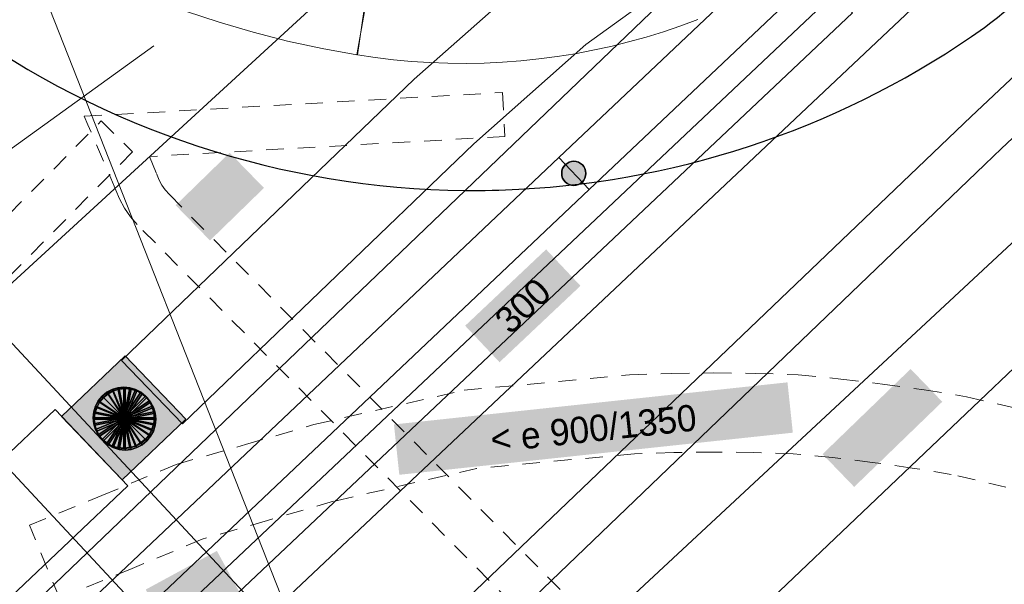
# Model space of a CAD drawing. Header units: metres. Extents: x 2695560 to 2696939, y 1260491 to 1262050.
# Tile 220 of 256: x 2695726 to 2695737, y 1261029 to 1261036. Entities that reach past the tile are written whole.
import ezdxf

# ---------------------------------------------------------------- set-up
doc = ezdxf.new("R2010")
doc.units = ezdxf.units.M
doc.linetypes.add('AUSGEZOGEN', pattern=[0])
doc.linetypes.add('VERDECKT2_S2', pattern=[0.36, 0.2, -0.16])
for name, color, linetype in [('XR$1$AV_Linien (BB)', 7, 'AUSGEZOGEN'), ('XR$1$AW_LK_Schachtdeckel', 24, 'AUSGEZOGEN'), ('XR$1$EW_LK_Knoten', 1, 'AUSGEZOGEN'), ('XR$1$Liegenschaftsgrenzen', 7, 'AUSGEZOGEN'), ('XR$1$PFAW', 255, 'AUSGEZOGEN'), ('XR$1$RAEW', 8, 'AUSGEZOGEN')]:
    doc.layers.add(name, color=color, linetype=linetype)
for name, color, linetype, lineweight in [('XR$2$ABW-LinieFlaeche-R-genau', 4, 'AUSGEZOGEN', 18), ('XR$2$ABW-LinieFlaeche-R-ungenau', 4, 'VERDECKT2_S2', 18), ('XR$2$ABW-Punkt', 6, 'AUSGEZOGEN', 18), ('XR$2$ELE-Flaeche-oberirdisch', 1, 'AUSGEZOGEN', 18), ('XR$2$ELE-LinieAnker_Strebe', 1, 'AUSGEZOGEN', 18), ('XR$2$ELE-LinieFlaeche-genau', 1, 'AUSGEZOGEN', 18), ('XR$2$ELE-LinieFlaeche-ungenau', 1, 'VERDECKT2_S2', 18), ('XR$2$GAS-LinieFlaeche-genau', 12, 'AUSGEZOGEN', 18), ('XR$2$KOM-Linie-U-genau', 91, 'AUSGEZOGEN', 18), ('XR$2$KOM-LinieFlaeche-U-genau', 91, 'AUSGEZOGEN', 18), ('XR$2$WAS-Linie-genau', 5, 'AUSGEZOGEN', 18), ('XR$2$WEI-Text', 59, 'AUSGEZOGEN', 18)]:
    doc.layers.add(name, color=color, linetype=linetype, lineweight=lineweight)
doc.styles.add('TXT', font='txt')

# ---------------------------------------------------------------- blocks, each defined once
blk = doc.blocks.new('COMPLEXOBJECT_104')
at = {"layer": 'XR$1$AV_Linien (BB)', "color": 7, "linetype": 'AUSGEZOGEN', "transparency": 33554687}
blk.add_line((5735.615, 11028.054), (5740.6, 11032.834), dxfattribs=at)
for centre, radius, start, end in [((5730.838, 11040.533), 14.725, 305.5319, 320.4657), ((5730.852, 11040.501), 14.69, 292.0292, 305.559), ((5736.084, 11027.529), 0.703, 131.7597, 222.275), ((5736.084, 11027.532), 0.706, 222.3877, 293.178)]:
    blk.add_arc(centre, radius, start, end, dxfattribs=at)
blk = doc.blocks.new('COMPLEXOBJECT_433')
at = {"layer": 'XR$1$AV_Linien (BB)', "color": 7, "linetype": 'AUSGEZOGEN', "transparency": 33554687}
blk.add_arc((5730.401, 11043.962), 10.031, 234.0711, 269.4337, dxfattribs=at)
blk = doc.blocks.new('COMPLEXOBJECT_626')
at = {"layer": 'XR$1$AV_Linien (BB)', "color": 7, "linetype": 'AUSGEZOGEN', "transparency": 33554687}
for centre, radius, start, end in [((5701.85, 11079.94), 55.95, 307.8893, 310.9709), ((5730.398, 11043.975), 10.044, 272.953, 305.3648), ((5730.388, 11044.353), 10.423, 269.5294, 272.9004)]:
    blk.add_arc(centre, radius, start, end, dxfattribs=at)
blk = doc.blocks.new('BAW2087')
at = {"lineweight": 25, "true_color": 0x000000, "transparency": 33554687}
h = blk.add_hatch(color=18, dxfattribs=at)
h.paths.add_polyline_path([(-0.5, 0.5), (-0.5, -0.5), (0.5, -0.5), (0.5, 0.5)])
h.paths.add_polyline_path([(0.337, -0.069), (0.316, -0.136), (0.282, -0.196), (0.237, -0.249), (0.182, -0.292), (0.119, -0.322), (0.052, -0.34), (-0.017, -0.343), (-0.086, -0.333), (-0.151, -0.309), (-0.21, -0.272), (-0.261, -0.224), (-0.301, -0.167), (-0.328, -0.103), (-0.342, -0.035), (-0.342, 0.035), (-0.328, 0.103), (-0.301, 0.167), (-0.261, 0.224), (-0.21, 0.272), (-0.151, 0.309), (-0.086, 0.333), (-0.017, 0.343), (0.052, 0.34), (0.119, 0.322), (0.182, 0.292), (0.237, 0.249), (0.282, 0.196), (0.316, 0.136), (0.337, 0.069), (0.344, 0)], flags=16)
at = {"layer": 'XR$1$PFAW', "lineweight": 25, "transparency": 33554687}
blk.add_hatch(color=7, dxfattribs=at).paths.add_polyline_path([(0.344, 0), (0.337, 0.069), (0.316, 0.136), (0.282, 0.196), (0.237, 0.249), (0.182, 0.292), (0.119, 0.322), (0.052, 0.34), (-0.017, 0.343), (-0.086, 0.333), (-0.151, 0.309), (-0.21, 0.272), (-0.261, 0.224), (-0.301, 0.167), (-0.328, 0.103), (-0.342, 0.035), (-0.342, -0.035), (-0.328, -0.103), (-0.301, -0.167), (-0.261, -0.224), (-0.21, -0.272), (-0.151, -0.309), (-0.086, -0.333), (-0.017, -0.343), (0.052, -0.34), (0.119, -0.322), (0.182, -0.292), (0.237, -0.249), (0.282, -0.196), (0.316, -0.136), (0.337, -0.069)])
at = {"lineweight": 25, "transparency": 33554687}
for p, q in [((-0.5, 0.5, 0.993), (0.5, 0.5, 0.993)), ((-0.5, -0.5, 0.993), (-0.5, 0.5, 0.993)), ((0.5, 0.5, 0.993), (0.5, -0.5, 0.993)), ((0.5, -0.5, 0.993), (-0.5, -0.5, 0.993))]:
    blk.add_line(p, q, dxfattribs=at)
blk.add_circle((0, 0), 0.344, dxfattribs=at)
at = {"layer": 'XR$1$PFAW', "lineweight": 25, "transparency": 33554687}
blk.add_line((-0.5, 0.5), (0.5, 0.5), dxfattribs=at)
at = {"layer": 'XR$1$PFAW', "color": 31, "lineweight": 25, "transparency": 33554687}
for p, q in [((-0.5, -0.5), (-0.5, 0.5)), ((0.5, 0.5), (0.5, -0.5)), ((0.5, -0.5), (-0.5, -0.5))]:
    blk.add_line(p, q, dxfattribs=at)
at = {"layer": 'XR$1$PFAW', "lineweight": 25, "transparency": 33554687}
blk.add_circle((0, 0), 0.344, dxfattribs=at)
blk = doc.blocks.new('BEW957')
at = {"layer": 'XR$1$RAEW', "transparency": 33554687}
blk.add_hatch(color=1, dxfattribs=at).paths.add_polyline_path([(-0.5, 0), (-0.497, -0.051), (-0.49, -0.101), (-0.477, -0.15), (-0.459, -0.197), (-0.437, -0.243), (-0.41, -0.286), (-0.379, -0.326), (-0.344, -0.362), (-0.306, -0.395), (-0.264, -0.424), (-0.22, -0.449), (-0.174, -0.469), (-0.125, -0.484), (-0.076, -0.494), (-0.025, -0.499), (0.025, -0.499), (0.076, -0.494), (0.125, -0.484), (0.174, -0.469), (0.22, -0.449), (0.264, -0.424), (0.306, -0.395), (0.344, -0.362), (0.379, -0.326), (0.41, -0.286), (0.437, -0.243), (0.459, -0.197), (0.477, -0.15), (0.49, -0.101), (0.497, -0.051), (0.5, 0), (0.497, 0.051), (0.49, 0.101), (0.477, 0.15), (0.459, 0.197), (0.437, 0.243), (0.41, 0.286), (0.379, 0.326), (0.344, 0.362), (0.306, 0.395), (0.264, 0.424), (0.22, 0.449), (0.174, 0.469), (0.125, 0.484), (0.076, 0.494), (0.025, 0.499), (-0.025, 0.499), (-0.076, 0.494), (-0.125, 0.484), (-0.174, 0.469), (-0.22, 0.449), (-0.264, 0.424), (-0.306, 0.395), (-0.344, 0.362), (-0.379, 0.326), (-0.41, 0.286), (-0.437, 0.243), (-0.459, 0.197), (-0.477, 0.15), (-0.49, 0.101), (-0.497, 0.051)])
at = {"color": 1, "transparency": 33554687}
for start, end in [(90, 180), (0, 90), (180, 270), (270, 0)]:
    blk.add_arc((0, 0), 0.5, start, end, dxfattribs=at)
at = {"layer": 'XR$1$RAEW', "color": 1, "transparency": 33554687}
blk.add_circle((0, 0), 0.5, dxfattribs=at)
blk = doc.blocks.new('ABW-KONTROLLSCHACHT')
at = {"layer": 'XR$2$ABW-Punkt', "linetype": 'AUSGEZOGEN', "lineweight": 25, "transparency": 33554687}
for points in [[(-68, 343, 2500), (0, 0, 2500), (-134, 323, 2500)], [(-68, 343), (0, 0), (-134, 323)], [(-68, 343, 2500), (-68, 343), (-134, 323), (-134, 323, 2500)], [(0, 350, 2500), (0, 0, 2500), (-68, 343, 2500)], [(0, 350), (0, 0), (-68, 343)], [(0, 350, 2500), (0, 350), (-68, 343), (-68, 343, 2500)], [(68, 343, 2500), (0, 0, 2500), (0, 350, 2500)], [(68, 343), (0, 0), (0, 350)], [(68, 343, 2500), (68, 343), (0, 350), (0, 350, 2500)], [(134, 323, 2500), (0, 0, 2500), (68, 343, 2500)], [(134, 323), (0, 0), (68, 343)], [(134, 323, 2500), (134, 323), (68, 343), (68, 343, 2500)], [(-247, 247, 2500), (0, 0, 2500), (-291, 194, 2500)], [(-247, 247), (0, 0), (-291, 194)], [(-247, 247, 2500), (-247, 247), (-291, 194), (-291, 194, 2500)], [(-194, 291, 2500), (0, 0, 2500), (-247, 247, 2500)], [(-194, 291), (0, 0), (-247, 247)], [(-194, 291, 2500), (-194, 291), (-247, 247), (-247, 247, 2500)], [(-134, 323, 2500), (0, 0, 2500), (-194, 291, 2500)], [(-134, 323), (0, 0), (-194, 291)], [(-134, 323, 2500), (-134, 323), (-194, 291), (-194, 291, 2500)], [(194, 291, 2500), (0, 0, 2500), (134, 323, 2500)], [(194, 291), (0, 0), (134, 323)], [(247, 247, 2500), (0, 0, 2500), (194, 291, 2500)], [(247, 247), (0, 0), (194, 291)], [(291, 194, 2500), (0, 0, 2500), (247, 247, 2500)], [(291, 194), (0, 0), (247, 247)], [(194, 291, 2500), (194, 291), (134, 323), (134, 323, 2500)], [(247, 247, 2500), (247, 247), (194, 291), (194, 291, 2500)], [(291, 194, 2500), (291, 194), (247, 247), (247, 247, 2500)], [(-323, 134, 2500), (0, 0, 2500), (-343, 68, 2500)], [(-323, 134), (0, 0), (-343, 68)], [(-323, 134, 2500), (-323, 134), (-343, 68), (-343, 68, 2500)], [(-291, 194, 2500), (0, 0, 2500), (-323, 134, 2500)], [(-291, 194), (0, 0), (-323, 134)], [(-291, 194, 2500), (-291, 194), (-323, 134), (-323, 134, 2500)], [(323, 134, 2500), (0, 0, 2500), (291, 194, 2500)], [(323, 134), (0, 0), (291, 194)], [(343, 68, 2500), (0, 0, 2500), (323, 134, 2500)], [(343, 68), (0, 0), (323, 134)], [(323, 134, 2500), (323, 134), (291, 194), (291, 194, 2500)], [(343, 68, 2500), (343, 68), (323, 134), (323, 134, 2500)], [(-343, 68, 2500), (0, 0, 2500), (-350, 0, 2500)], [(-343, 68), (0, 0), (-350, 0)], [(-343, 68, 2500), (-343, 68), (-350, 0), (-350, 0, 2500)], [(-350, 0, 2500), (0, 0, 2500), (-343, -68, 2500)], [(-350, 0), (0, 0), (-343, -68)], [(-343, -68, 2500), (0, 0, 2500), (-323, -134, 2500)], [(-343, -68), (0, 0), (-323, -134)], [(-323, -134, 2500), (0, 0, 2500), (-291, -194, 2500)], [(-323, -134), (0, 0), (-291, -194)], [(-291, -194, 2500), (0, 0, 2500), (-247, -247, 2500)], [(-291, -194), (0, 0), (-247, -247)], [(-247, -247, 2500), (0, 0, 2500), (-194, -291, 2500)], [(-247, -247), (0, 0), (-194, -291)], [(-194, -291, 2500), (0, 0, 2500), (-134, -323, 2500)], [(-194, -291), (0, 0), (-134, -323)], [(-134, -323, 2500), (0, 0, 2500), (-68, -343, 2500)], [(-134, -323), (0, 0), (-68, -343)], [(-68, -343, 2500), (0, 0, 2500), (0, -350, 2500)], [(-68, -343), (0, 0), (0, -350)], [(350, 0, 2500), (0, 0, 2500), (343, 68, 2500)], [(350, 0), (0, 0), (343, 68)], [(0, -350, 2500), (0, 0, 2500), (68, -343, 2500)], [(68, -343, 2500), (0, 0, 2500), (134, -323, 2500)], [(134, -323, 2500), (0, 0, 2500), (194, -291, 2500)], [(194, -291, 2500), (0, 0, 2500), (247, -247, 2500)], [(247, -247, 2500), (0, 0, 2500), (291, -194, 2500)], [(291, -194, 2500), (0, 0, 2500), (323, -134, 2500)], [(323, -134, 2500), (0, 0, 2500), (343, -68, 2500)], [(343, -68, 2500), (0, 0, 2500), (350, 0, 2500)], [(0, -350), (0, 0), (68, -343)], [(68, -343), (0, 0), (134, -323)], [(134, -323), (0, 0), (194, -291)], [(194, -291), (0, 0), (247, -247)], [(247, -247), (0, 0), (291, -194)], [(291, -194), (0, 0), (323, -134)], [(323, -134), (0, 0), (343, -68)], [(343, -68), (0, 0), (350, 0)], [(350, 0, 2500), (350, 0), (343, 68), (343, 68, 2500)], [(-350, 0, 2500), (-350, 0), (-343, -68), (-343, -68, 2500)], [(-343, -68, 2500), (-343, -68), (-323, -134), (-323, -134, 2500)], [(323, -134, 2500), (323, -134), (343, -68), (343, -68, 2500)], [(343, -68, 2500), (343, -68), (350, 0), (350, 0, 2500)], [(-323, -134, 2500), (-323, -134), (-291, -194), (-291, -194, 2500)], [(-291, -194, 2500), (-291, -194), (-247, -247), (-247, -247, 2500)], [(247, -247, 2500), (247, -247), (291, -194), (291, -194, 2500)], [(291, -194, 2500), (291, -194), (323, -134), (323, -134, 2500)], [(-247, -247, 2500), (-247, -247), (-194, -291), (-194, -291, 2500)], [(-194, -291, 2500), (-194, -291), (-134, -323), (-134, -323, 2500)], [(-134, -323, 2500), (-134, -323), (-68, -343), (-68, -343, 2500)], [(68, -343, 2500), (68, -343), (134, -323), (134, -323, 2500)], [(134, -323, 2500), (134, -323), (194, -291), (194, -291, 2500)], [(194, -291, 2500), (194, -291), (247, -247), (247, -247, 2500)], [(-68, -343, 2500), (-68, -343), (0, -350), (0, -350, 2500)], [(0, -350, 2500), (0, -350), (68, -343), (68, -343, 2500)]]:
    blk.add_3dface(points, dxfattribs=at)
blk = doc.blocks.new('ABW-DECKEL')
at = {"layer": 'XR$2$ABW-Punkt', "linetype": 'AUSGEZOGEN', "lineweight": 25, "transparency": 33554687}
for points in [[(-68, 343, 2500), (0, 0, 2500), (-134, 323, 2500)], [(-68, 343), (0, 0), (-134, 323)], [(-68, 343, 2500), (-68, 343), (-134, 323), (-134, 323, 2500)], [(0, 350, 2500), (0, 0, 2500), (-68, 343, 2500)], [(0, 350), (0, 0), (-68, 343)], [(0, 350, 2500), (0, 350), (-68, 343), (-68, 343, 2500)], [(68, 343, 2500), (0, 0, 2500), (0, 350, 2500)], [(68, 343), (0, 0), (0, 350)], [(68, 343, 2500), (68, 343), (0, 350), (0, 350, 2500)], [(134, 323, 2500), (0, 0, 2500), (68, 343, 2500)], [(134, 323), (0, 0), (68, 343)], [(134, 323, 2500), (134, 323), (68, 343), (68, 343, 2500)], [(-247, 247, 2500), (0, 0, 2500), (-291, 194, 2500)], [(-247, 247), (0, 0), (-291, 194)], [(-247, 247, 2500), (-247, 247), (-291, 194), (-291, 194, 2500)], [(-194, 291, 2500), (0, 0, 2500), (-247, 247, 2500)], [(-194, 291), (0, 0), (-247, 247)], [(-194, 291, 2500), (-194, 291), (-247, 247), (-247, 247, 2500)], [(-134, 323, 2500), (0, 0, 2500), (-194, 291, 2500)], [(-134, 323), (0, 0), (-194, 291)], [(-134, 323, 2500), (-134, 323), (-194, 291), (-194, 291, 2500)], [(194, 291, 2500), (0, 0, 2500), (134, 323, 2500)], [(194, 291), (0, 0), (134, 323)], [(247, 247, 2500), (0, 0, 2500), (194, 291, 2500)], [(247, 247), (0, 0), (194, 291)], [(291, 194, 2500), (0, 0, 2500), (247, 247, 2500)], [(291, 194), (0, 0), (247, 247)], [(194, 291, 2500), (194, 291), (134, 323), (134, 323, 2500)], [(247, 247, 2500), (247, 247), (194, 291), (194, 291, 2500)], [(291, 194, 2500), (291, 194), (247, 247), (247, 247, 2500)], [(-323, 134, 2500), (0, 0, 2500), (-343, 68, 2500)], [(-323, 134), (0, 0), (-343, 68)], [(-323, 134, 2500), (-323, 134), (-343, 68), (-343, 68, 2500)], [(-291, 194, 2500), (0, 0, 2500), (-323, 134, 2500)], [(-291, 194), (0, 0), (-323, 134)], [(-291, 194, 2500), (-291, 194), (-323, 134), (-323, 134, 2500)], [(323, 134, 2500), (0, 0, 2500), (291, 194, 2500)], [(323, 134), (0, 0), (291, 194)], [(343, 68, 2500), (0, 0, 2500), (323, 134, 2500)], [(343, 68), (0, 0), (323, 134)], [(323, 134, 2500), (323, 134), (291, 194), (291, 194, 2500)], [(343, 68, 2500), (343, 68), (323, 134), (323, 134, 2500)], [(-343, 68, 2500), (0, 0, 2500), (-350, 0, 2500)], [(-343, 68), (0, 0), (-350, 0)], [(-343, 68, 2500), (-343, 68), (-350, 0), (-350, 0, 2500)], [(-350, 0, 2500), (0, 0, 2500), (-343, -68, 2500)], [(-350, 0), (0, 0), (-343, -68)], [(-343, -68, 2500), (0, 0, 2500), (-323, -134, 2500)], [(-343, -68), (0, 0), (-323, -134)], [(-323, -134, 2500), (0, 0, 2500), (-291, -194, 2500)], [(-323, -134), (0, 0), (-291, -194)], [(-291, -194, 2500), (0, 0, 2500), (-247, -247, 2500)], [(-291, -194), (0, 0), (-247, -247)], [(-247, -247, 2500), (0, 0, 2500), (-194, -291, 2500)], [(-247, -247), (0, 0), (-194, -291)], [(-194, -291, 2500), (0, 0, 2500), (-134, -323, 2500)], [(-194, -291), (0, 0), (-134, -323)], [(-134, -323, 2500), (0, 0, 2500), (-68, -343, 2500)], [(-134, -323), (0, 0), (-68, -343)], [(-68, -343, 2500), (0, 0, 2500), (0, -350, 2500)], [(-68, -343), (0, 0), (0, -350)], [(350, 0, 2500), (0, 0, 2500), (343, 68, 2500)], [(350, 0), (0, 0), (343, 68)], [(0, -350, 2500), (0, 0, 2500), (68, -343, 2500)], [(68, -343, 2500), (0, 0, 2500), (134, -323, 2500)], [(134, -323, 2500), (0, 0, 2500), (194, -291, 2500)], [(194, -291, 2500), (0, 0, 2500), (247, -247, 2500)], [(247, -247, 2500), (0, 0, 2500), (291, -194, 2500)], [(291, -194, 2500), (0, 0, 2500), (323, -134, 2500)], [(323, -134, 2500), (0, 0, 2500), (343, -68, 2500)], [(343, -68, 2500), (0, 0, 2500), (350, 0, 2500)], [(0, -350), (0, 0), (68, -343)], [(68, -343), (0, 0), (134, -323)], [(134, -323), (0, 0), (194, -291)], [(194, -291), (0, 0), (247, -247)], [(247, -247), (0, 0), (291, -194)], [(291, -194), (0, 0), (323, -134)], [(323, -134), (0, 0), (343, -68)], [(343, -68), (0, 0), (350, 0)], [(350, 0, 2500), (350, 0), (343, 68), (343, 68, 2500)], [(-350, 0, 2500), (-350, 0), (-343, -68), (-343, -68, 2500)], [(-343, -68, 2500), (-343, -68), (-323, -134), (-323, -134, 2500)], [(323, -134, 2500), (323, -134), (343, -68), (343, -68, 2500)], [(343, -68, 2500), (343, -68), (350, 0), (350, 0, 2500)], [(-323, -134, 2500), (-323, -134), (-291, -194), (-291, -194, 2500)], [(-291, -194, 2500), (-291, -194), (-247, -247), (-247, -247, 2500)], [(247, -247, 2500), (247, -247), (291, -194), (291, -194, 2500)], [(291, -194, 2500), (291, -194), (323, -134), (323, -134, 2500)], [(-247, -247, 2500), (-247, -247), (-194, -291), (-194, -291, 2500)], [(-194, -291, 2500), (-194, -291), (-134, -323), (-134, -323, 2500)], [(-134, -323, 2500), (-134, -323), (-68, -343), (-68, -343, 2500)], [(68, -343, 2500), (68, -343), (134, -323), (134, -323, 2500)], [(134, -323, 2500), (134, -323), (194, -291), (194, -291, 2500)], [(194, -291, 2500), (194, -291), (247, -247), (247, -247, 2500)], [(-68, -343, 2500), (-68, -343), (0, -350), (0, -350, 2500)], [(0, -350, 2500), (0, -350), (68, -343), (68, -343, 2500)]]:
    blk.add_3dface(points, dxfattribs=at)

msp = doc.modelspace()

# ---------------------------------------------------------------- hatches: boundary and pattern name
at = {"transparency": 33554687}
for points in [[(2695727.98, 1261033.572), (2695728.37, 1261033.171), (2695728.984, 1261033.769), (2695728.594, 1261034.17)], [(2695731.273, 1261032.201), (2695731.664, 1261031.786), (2695732.585, 1261032.655), (2695732.194, 1261033.07)], [(2695735.339, 1261030.74), (2695735.699, 1261030.367), (2695736.701, 1261031.336), (2695736.341, 1261031.709)], [(2695730.463, 1261031.078), (2695730.524, 1261030.505), (2695735.001, 1261030.984), (2695734.94, 1261031.557)], [(2695727.639, 1261029.199), (2695727.906, 1261028.708), (2695728.716, 1261029.148), (2695728.449, 1261029.639)]]:
    msp.add_hatch(color=7, dxfattribs=at).paths.add_polyline_path(points)

# ---------------------------------------------------------------- linework, layer by layer
at = {"layer": 'XR$1$Liegenschaftsgrenzen', "color": 7, "linetype": 'AUSGEZOGEN', "transparency": 33554687}
msp.add_line((2695710.36, 1261013.69), (2695736.236, 1261038.501), dxfattribs=at)
at = {"layer": 'XR$2$ABW-LinieFlaeche-R-genau', "linetype": 'AUSGEZOGEN', "transparency": 33554687}
msp.add_lwpolyline([(2695750.055, 1261042.522), (2695748.404, 1261041.528), (2695746.574, 1261040.646), (2695744.456, 1261039.929), (2695738.573, 1261038.447), (2695736.79, 1261037.835), (2695735.256, 1261037.109), (2695733.884, 1261036.296), (2695732.647, 1261035.401), (2695731.37, 1261034.27), (2695728.056, 1261031.086), (2695727.364, 1261031.806), (2695730.692, 1261035.006), (2695732.021, 1261036.183), (2695733.334, 1261037.134), (2695734.786, 1261037.993), (2695736.412, 1261038.763), (2695738.289, 1261039.407), (2695744.174, 1261040.889), (2695746.196, 1261041.574), (2695747.928, 1261042.408)], dxfattribs=at)
msp.add_lwpolyline([(2695727.436, 1261030.378), (2695718.139, 1261021.563), (2695717.313, 1261022.433), (2695726.61, 1261031.248), (2695727.436, 1261030.378)], close=True, dxfattribs=at)
at = {"layer": 'XR$2$ABW-LinieFlaeche-R-ungenau', "linetype": 'VERDECKT2_S2', "transparency": 33554687}
msp.add_lwpolyline([(2695738.477, 1261030.123), (2695736.802, 1261030.509), (2695736.359, 1261030.582), (2695735.906, 1261030.646), (2695735.45, 1261030.701), (2695735.004, 1261030.744), (2695734.557, 1261030.759), (2695734.102, 1261030.764), (2695733.646, 1261030.759), (2695733.199, 1261030.744), (2695731.403, 1261030.577), (2695729.777, 1261030.204), (2695729.024, 1261029.985), (2695728.282, 1261029.772), (2695727.484, 1261029.438), (2695726.66, 1261029.099), (2695726.318, 1261029.931), (2695727.14, 1261030.27), (2695727.984, 1261030.622), (2695728.774, 1261030.849), (2695729.551, 1261031.076), (2695731.261, 1261031.467), (2695733.141, 1261031.642), (2695733.626, 1261031.659), (2695734.102, 1261031.664), (2695734.577, 1261031.659), (2695735.062, 1261031.642), (2695735.548, 1261031.595), (2695736.022, 1261031.538), (2695736.495, 1261031.472), (2695736.976, 1261031.393), (2695738.721, 1261030.991)], dxfattribs=at)
at = {"layer": 'XR$2$ELE-Flaeche-oberirdisch', "transparency": 33554687}
for points in [[(2695703.044, 1261001.255), (2695737.376, 1261034.217), (2695743.662, 1261040.14), (2695743.313, 1261040.501), (2695737.029, 1261034.581), (2695700.245, 1260999.403), (2695702.505, 1261000.984), (2695703.044, 1261001.255)], [(2695738.141, 1261033.742), (2695725.988, 1261022.438), (2695709.808, 1261006.777), (2695710.52, 1261006.029), (2695738.853, 1261032.993), (2695738.141, 1261033.742)]]:
    msp.add_lwpolyline(points, close=True, dxfattribs=at)
at = {"layer": 'XR$2$ELE-LinieAnker_Strebe', "transparency": 33554687}
msp.add_line((2695731.349, 1261023.625), (2695724.226, 1261041.69), dxfattribs=at)
at = {"layer": 'XR$2$ELE-LinieFlaeche-genau', "linetype": 'AUSGEZOGEN', "transparency": 33554687}
for points in [[(2695732.338, 1261034.117), (2695735.869, 1261037.456), (2695736.213, 1261037.092), (2695732.682, 1261033.753), (2695732.338, 1261034.117)], [(2695721.144, 1261023.519), (2695732.338, 1261034.117), (2695732.682, 1261033.753), (2695721.488, 1261023.155), (2695721.144, 1261023.519)]]:
    msp.add_lwpolyline(points, close=True, dxfattribs=at)
for points in [[(2695730.128, 1261035.776), (2695730.04, 1261035.284), (2695730.04, 1261035.284), (2695729.647, 1261035.355), (2695729.252, 1261035.441), (2695728.862, 1261035.541), (2695728.474, 1261035.654), (2695728.091, 1261035.782)], [(2695733.92, 1261035.685), (2695733.726, 1261035.613), (2695733.529, 1261035.546), (2695733.331, 1261035.485), (2695733.131, 1261035.43), (2695732.93, 1261035.38), (2695732.727, 1261035.335), (2695732.523, 1261035.297), (2695732.318, 1261035.264), (2695732.112, 1261035.237), (2695731.905, 1261035.216), (2695731.699, 1261035.199), (2695731.491, 1261035.19), (2695731.283, 1261035.186), (2695731.076, 1261035.188), (2695730.869, 1261035.195), (2695730.662, 1261035.209), (2695730.456, 1261035.227), (2695730.248, 1261035.252), (2695730.047, 1261035.283), (2695730.121, 1261035.777)]]:
    msp.add_lwpolyline(points, dxfattribs=at)
at = {"layer": 'XR$2$ELE-LinieFlaeche-ungenau', "linetype": 'VERDECKT2_S2', "transparency": 33554687}
for points in [[(2695732.052, 1261028.792), (2695727.542, 1261033.352), (2695727.466, 1261033.439), (2695727.396, 1261033.54), (2695727.339, 1261033.646), (2695727.3, 1261033.743), (2695726.982, 1261034.486), (2695726.94, 1261034.584), (2695731.697, 1261034.855), (2695731.725, 1261034.355), (2695727.68, 1261034.126), (2695727.762, 1261033.935), (2695727.793, 1261033.858), (2695727.824, 1261033.8), (2695727.86, 1261033.747), (2695727.908, 1261033.694), (2695732.408, 1261029.144), (2695732.052, 1261028.792)], [(2695727.488, 1261034.179), (2695721.272, 1261027.891), (2695721.263, 1261027.882), (2695718.786, 1261030.595), (2695719.156, 1261030.933), (2695721.277, 1261028.608), (2695727.132, 1261034.531), (2695727.488, 1261034.179)]]:
    msp.add_lwpolyline(points, close=True, dxfattribs=at)
at = {"layer": 'XR$2$GAS-LinieFlaeche-genau', "linetype": 'AUSGEZOGEN', "transparency": 33554687}
msp.add_lwpolyline([(2695723.054, 1261024.255), (2695735.474, 1261035.981), (2695735.68, 1261035.763), (2695723.26, 1261024.037), (2695723.054, 1261024.255)], close=True, dxfattribs=at)
at = {"layer": 'XR$2$KOM-Linie-U-genau', "linetype": 'AUSGEZOGEN', "transparency": 33554687}
msp.add_line((2695724.731, 1261033.225), (2695727.733, 1261035.388), dxfattribs=at)
msp.add_lwpolyline([(2695715.891, 1261023.306), (2695716.118, 1261023.515), (2695730.277, 1261036.507)], dxfattribs=at)
at = {"layer": 'XR$2$KOM-LinieFlaeche-U-genau', "linetype": 'AUSGEZOGEN', "transparency": 33554687}
for points in [[(2695654.711, 1261110.05), (2695672.959, 1261089.793), (2695688.843, 1261072.207), (2695692.92, 1261067.695), (2695729.407, 1261028.465)], [(2695728.811, 1261027.637), (2695692.182, 1261067.019), (2695688.101, 1261071.537), (2695672.217, 1261089.123), (2695653.963, 1261109.386)]]:
    msp.add_lwpolyline(points, dxfattribs=at)
at = {"layer": 'XR$2$WAS-Linie-genau', "linetype": 'AUSGEZOGEN', "transparency": 33554687}
msp.add_line((2695723.733, 1261023.908), (2695736.417, 1261035.865), dxfattribs=at)

# ---------------------------------------------------------------- block references
at = {"layer": 'XR$1$AV_Linien (BB)', "color": 7, "linetype": 'AUSGEZOGEN', "lineweight": -3, "transparency": 33554687}
for name in ['COMPLEXOBJECT_626', 'COMPLEXOBJECT_433', 'COMPLEXOBJECT_104']:
    msp.add_blockref(name, (2690000.97, 1249999.81), dxfattribs=at)
at = {"layer": 'XR$1$AW_LK_Schachtdeckel', "color": 24, "linetype": 'AUSGEZOGEN', "lineweight": -3, "transparency": 33554687, "rotation": 223.6653253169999}
msp.add_blockref('BAW2087', (2695727.389, 1261031.153), dxfattribs=at)
at = {"layer": 'XR$1$EW_LK_Knoten', "color": 1, "linetype": 'AUSGEZOGEN', "lineweight": -3, "transparency": 33554687, "xscale": 0.2749999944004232, "yscale": 0.2749999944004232}
msp.add_blockref('BEW957', (2695732.509, 1261033.935), dxfattribs=at)
at = {"layer": 'XR$2$ABW-Punkt', "color": 6, "linetype": 'AUSGEZOGEN', "lineweight": 18, "transparency": 33554687, "xscale": 0.001, "yscale": 0.001, "zscale": 0.001, "rotation": 360}
for name, p in [('ABW-DECKEL', (2695727.39, 1261031.153)), ('ABW-KONTROLLSCHACHT', (2695727.404, 1261031.137))]:
    msp.add_blockref(name, p, dxfattribs=at)

# ---------------------------------------------------------------- texts
at = {"layer": 'XR$2$WEI-Text', "transparency": 33554687, "char_height": 0.3, "attachment_point": 5, "style": 'TXT'}
for s, insert, width, rotation in [('\\W1.00;300', (2695731.93, 1261032.428), 0.9119, 43.4), ('\\W1.00;<\\~e\\~900/1350', (2695732.733, 1261031.031), 3.48333, 6.2)]:
    msp.add_mtext(s, dxfattribs=dict(at, insert=insert, width=width, rotation=rotation))

doc.saveas('drawing.dxf')
